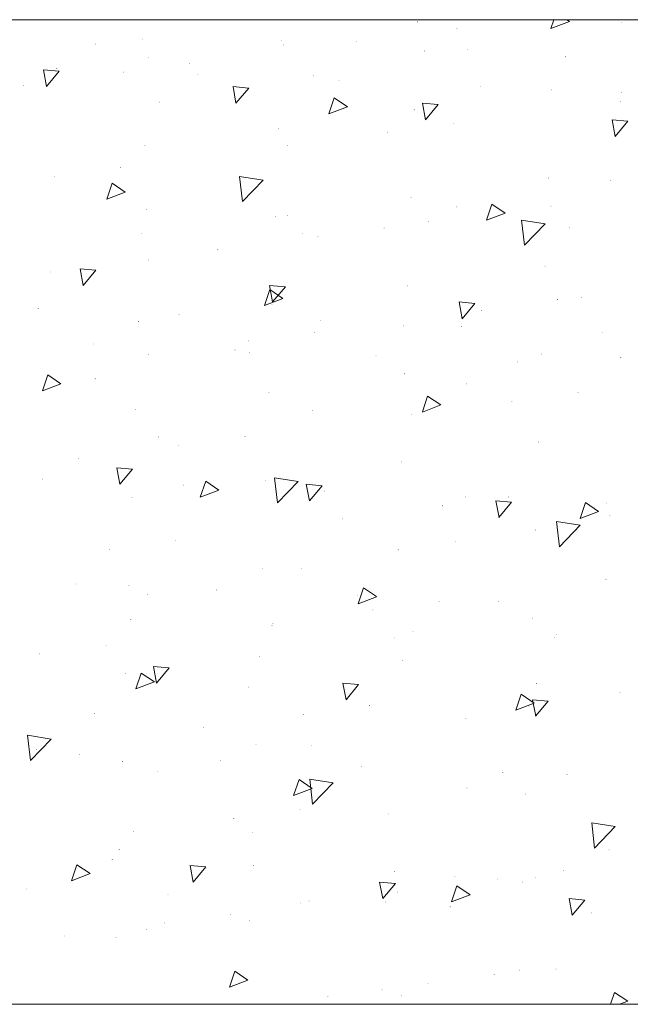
# Model space of a CAD drawing. Header units: millimetres. Extents: x -2603 to 1446, y -6775 to 6616.
# Tile 60 of 74: x -697 to -397, y -1568 to -1085. Entities that reach past the tile are written whole.
import ezdxf

# ---------------------------------------------------------------- set-up
doc = ezdxf.new("R2010")
doc.units = ezdxf.units.MM
doc.layers.get('0').update_dxf_attribs({"color": 252})
doc.layers.add('I-SCIANA', color=252, linetype='Continuous')

msp = doc.modelspace()

# ---------------------------------------------------------------- hatches: boundary and pattern name
h = msp.add_hatch(color=256)
h.dxf.hatch_style = 2
h.paths.add_polyline_path([(-501.19, -1085.92), (-500.98, -1086.12), (-501.19, -1086.32), (-501.39, -1086.12)])
h = msp.add_hatch(color=256)
h.dxf.hatch_style = 2
h.paths.add_polyline_path([(-400.97, -1086.32), (-400.77, -1086.52), (-400.97, -1086.73), (-401.17, -1086.52)])
h = msp.add_hatch(color=256)
h.dxf.hatch_style = 2
h.paths.add_polyline_path([(-481.8, -1089.06), (-481.6, -1089.26), (-481.8, -1089.46), (-482, -1089.26)])
h = msp.add_hatch(color=256)
h.dxf.hatch_style = 2
h.paths.add_polyline_path([(-659.15, -1096.86), (-658.95, -1097.06), (-659.15, -1097.26), (-659.35, -1097.06)])
h = msp.add_hatch(color=256)
h.dxf.hatch_style = 2
h.paths.add_polyline_path([(-636.39, -1094.37), (-636.19, -1094.57), (-636.39, -1094.77), (-636.59, -1094.57)])
h = msp.add_hatch(color=256)
h.dxf.hatch_style = 2
h.paths.add_polyline_path([(-567.86, -1095.09), (-567.66, -1095.29), (-567.86, -1095.49), (-568.06, -1095.29)])
h = msp.add_hatch(color=256)
h.dxf.hatch_style = 2
h.paths.add_polyline_path([(-567.06, -1097.26), (-566.86, -1097.46), (-567.06, -1097.66), (-567.26, -1097.46)])
h = msp.add_hatch(color=256)
h.dxf.hatch_style = 2
h.paths.add_polyline_path([(-530.94, -1095.49), (-530.74, -1095.69), (-530.94, -1095.89), (-531.15, -1095.69)])
h = msp.add_hatch(color=256)
h.dxf.hatch_style = 2
h.paths.add_polyline_path([(-497.81, -1100.24), (-497.61, -1100.44), (-497.81, -1100.64), (-498.01, -1100.44)])
h = msp.add_hatch(color=256)
h.dxf.hatch_style = 2
h.paths.add_polyline_path([(-476.66, -1099.35), (-476.45, -1099.55), (-476.66, -1099.76), (-476.86, -1099.55)])
h = msp.add_hatch(color=256)
h.dxf.hatch_style = 2
h.paths.add_polyline_path([(-633.41, -1103.37), (-633.21, -1103.58), (-633.41, -1103.78), (-633.61, -1103.58)])
h = msp.add_hatch(color=256)
h.dxf.hatch_style = 2
h.paths.add_polyline_path([(-612.98, -1106.35), (-612.78, -1106.55), (-612.98, -1106.75), (-613.18, -1106.55)])
h = msp.add_hatch(color=256)
h.dxf.hatch_style = 2
h.paths.add_polyline_path([(-428.48, -1103.13), (-428.28, -1103.33), (-428.48, -1103.54), (-428.68, -1103.33)])
h = msp.add_hatch(color=256)
h.dxf.hatch_style = 2
h.paths.add_polyline_path([(-678.29, -1108.84), (-678.09, -1109.05), (-678.29, -1109.25), (-678.49, -1109.05)])
h = msp.add_hatch(color=256)
h.dxf.hatch_style = 2
h.paths.add_polyline_path([(-645.48, -1110.61), (-645.27, -1110.81), (-645.48, -1111.02), (-645.68, -1110.81)])
h = msp.add_hatch(color=256)
h.dxf.hatch_style = 2
h.paths.add_polyline_path([(-608.96, -1111.82), (-608.76, -1112.02), (-608.96, -1112.22), (-609.16, -1112.02)])
h = msp.add_hatch(color=256)
h.dxf.hatch_style = 2
h.paths.add_polyline_path([(-552.34, -1112.3), (-552.14, -1112.5), (-552.34, -1112.7), (-552.54, -1112.5)])
h = msp.add_hatch(color=256)
h.dxf.hatch_style = 2
h.paths.add_polyline_path([(-539.71, -1114.72), (-539.51, -1114.92), (-539.71, -1115.12), (-539.91, -1114.92)])
h = msp.add_hatch(color=256)
h.dxf.hatch_style = 2
h.paths.add_polyline_path([(-694.62, -1117.05), (-694.42, -1117.25), (-694.62, -1117.45), (-694.82, -1117.25)])
h = msp.add_hatch(color=256)
h.dxf.hatch_style = 2
h.paths.add_polyline_path([(-470.38, -1117.61), (-470.18, -1117.81), (-470.38, -1118.01), (-470.58, -1117.81)])
h = msp.add_hatch(color=256)
h.dxf.hatch_style = 2
h.paths.add_polyline_path([(-435.4, -1119.38), (-435.19, -1119.58), (-435.4, -1119.78), (-435.6, -1119.58)])
h = msp.add_hatch(color=256)
h.dxf.hatch_style = 2
h.paths.add_polyline_path([(-401.13, -1120.59), (-400.93, -1120.79), (-401.13, -1120.99), (-401.33, -1120.79)])
h = msp.add_hatch(color=256)
h.dxf.hatch_style = 2
h.paths.add_polyline_path([(-628.02, -1125.33), (-627.82, -1125.53), (-628.02, -1125.73), (-628.22, -1125.53)])
h = msp.add_hatch(color=256)
h.dxf.hatch_style = 2
h.paths.add_polyline_path([(-401.45, -1125.17), (-401.25, -1125.37), (-401.45, -1125.57), (-401.66, -1125.37)])
h = msp.add_hatch(color=256)
h.dxf.hatch_style = 2
h.paths.add_polyline_path([(-502.79, -1129.11), (-502.59, -1129.31), (-502.79, -1129.51), (-503, -1129.31)])
h = msp.add_hatch(color=256)
h.dxf.hatch_style = 2
h.paths.add_polyline_path([(-569.39, -1138.28), (-569.19, -1138.48), (-569.39, -1138.68), (-569.59, -1138.48)])
h = msp.add_hatch(color=256)
h.dxf.hatch_style = 2
h.paths.add_polyline_path([(-515.98, -1140.21), (-515.78, -1140.41), (-515.98, -1140.61), (-516.19, -1140.41)])
h = msp.add_hatch(color=256)
h.dxf.hatch_style = 2
h.paths.add_polyline_path([(-483.49, -1135.95), (-483.29, -1136.15), (-483.49, -1136.35), (-483.69, -1136.15)])
h = msp.add_hatch(color=256)
h.dxf.hatch_style = 2
h.paths.add_polyline_path([(-635.02, -1146.57), (-634.82, -1146.77), (-635.02, -1146.97), (-635.22, -1146.77)])
h = msp.add_hatch(color=256)
h.dxf.hatch_style = 2
h.paths.add_polyline_path([(-565.13, -1146.73), (-564.93, -1146.93), (-565.13, -1147.13), (-565.33, -1146.93)])
h = msp.add_hatch(color=256)
h.dxf.hatch_style = 2
h.paths.add_polyline_path([(-647.08, -1157.5), (-646.88, -1157.7), (-647.08, -1157.91), (-647.29, -1157.7)])
h = msp.add_hatch(color=256)
h.dxf.hatch_style = 2
h.paths.add_polyline_path([(-679.58, -1161.77), (-679.38, -1161.97), (-679.58, -1162.17), (-679.78, -1161.97)])
h = msp.add_hatch(color=256)
h.dxf.hatch_style = 2
h.paths.add_polyline_path([(-436.92, -1162.57), (-436.72, -1162.77), (-436.92, -1162.97), (-437.12, -1162.77)])
h = msp.add_hatch(color=256)
h.dxf.hatch_style = 2
h.paths.add_polyline_path([(-406.28, -1163.78), (-406.08, -1163.98), (-406.28, -1164.18), (-406.48, -1163.98)])
h = msp.add_hatch(color=256)
h.dxf.hatch_style = 2
h.paths.add_polyline_path([(-504.32, -1172.3), (-504.12, -1172.5), (-504.32, -1172.7), (-504.52, -1172.5)])
h = msp.add_hatch(color=256)
h.dxf.hatch_style = 2
h.paths.add_polyline_path([(-634.3, -1178.09), (-634.09, -1178.29), (-634.3, -1178.5), (-634.5, -1178.29)])
h = msp.add_hatch(color=256)
h.dxf.hatch_style = 2
h.paths.add_polyline_path([(-481.96, -1176.81), (-481.76, -1177.01), (-481.96, -1177.21), (-482.16, -1177.01)])
h = msp.add_hatch(color=256)
h.dxf.hatch_style = 2
h.paths.add_polyline_path([(-435.64, -1176.4), (-435.44, -1176.61), (-435.64, -1176.81), (-435.84, -1176.61)])
h = msp.add_hatch(color=256)
h.dxf.hatch_style = 2
h.paths.add_polyline_path([(-571, -1181.47), (-570.8, -1181.67), (-571, -1181.87), (-571.2, -1181.67)])
h = msp.add_hatch(color=256)
h.dxf.hatch_style = 2
h.paths.add_polyline_path([(-564.97, -1181.07), (-564.77, -1181.27), (-564.97, -1181.47), (-565.17, -1181.27)])
h = msp.add_hatch(color=256)
h.dxf.hatch_style = 2
h.paths.add_polyline_path([(-495.72, -1183.96), (-495.52, -1184.17), (-495.72, -1184.37), (-495.92, -1184.17)])
h = msp.add_hatch(color=256)
h.dxf.hatch_style = 2
h.paths.add_polyline_path([(-517.59, -1187.18), (-517.39, -1187.38), (-517.59, -1187.58), (-517.79, -1187.38)])
h = msp.add_hatch(color=256)
h.dxf.hatch_style = 2
h.paths.add_polyline_path([(-426.39, -1186.86), (-426.19, -1187.06), (-426.39, -1187.26), (-426.59, -1187.06)])
h = msp.add_hatch(color=256)
h.dxf.hatch_style = 2
h.paths.add_polyline_path([(-636.55, -1189.76), (-636.35, -1189.96), (-636.55, -1190.16), (-636.75, -1189.96)])
h = msp.add_hatch(color=256)
h.dxf.hatch_style = 2
h.paths.add_polyline_path([(-557.65, -1189.76), (-557.45, -1189.96), (-557.65, -1190.16), (-557.85, -1189.96)])
h = msp.add_hatch(color=256)
h.dxf.hatch_style = 2
h.paths.add_polyline_path([(-550.09, -1191.44), (-549.89, -1191.65), (-550.09, -1191.85), (-550.29, -1191.65)])
h = msp.add_hatch(color=256)
h.dxf.hatch_style = 2
h.paths.add_polyline_path([(-599.23, -1197.88), (-599.03, -1198.08), (-599.23, -1198.28), (-599.43, -1198.08)])
h = msp.add_hatch(color=256)
h.dxf.hatch_style = 2
h.paths.add_polyline_path([(-633.41, -1202.79), (-633.21, -1202.99), (-633.41, -1203.19), (-633.61, -1202.99)])
h = msp.add_hatch(color=256)
h.dxf.hatch_style = 2
h.paths.add_polyline_path([(-438.53, -1205.84), (-438.33, -1206.04), (-438.53, -1206.24), (-438.73, -1206.04)])
h = msp.add_hatch(color=256)
h.dxf.hatch_style = 2
h.paths.add_polyline_path([(-681.27, -1208.74), (-681.07, -1208.94), (-681.27, -1209.14), (-681.47, -1208.94)])
h = msp.add_hatch(color=256)
h.dxf.hatch_style = 2
h.paths.add_polyline_path([(-505.93, -1215.57), (-505.73, -1215.77), (-505.93, -1215.98), (-506.13, -1215.77)])
h = msp.add_hatch(color=256)
h.dxf.hatch_style = 2
h.paths.add_polyline_path([(-432.42, -1222.25), (-432.22, -1222.45), (-432.42, -1222.65), (-432.62, -1222.45)])
h = msp.add_hatch(color=256)
h.dxf.hatch_style = 2
h.paths.add_polyline_path([(-420.6, -1221.12), (-420.4, -1221.32), (-420.6, -1221.52), (-420.8, -1221.32)])
h = msp.add_hatch(color=256)
h.dxf.hatch_style = 2
h.paths.add_polyline_path([(-687.46, -1226.67), (-687.26, -1226.87), (-687.46, -1227.07), (-687.66, -1226.87)])
h = msp.add_hatch(color=256)
h.dxf.hatch_style = 2
h.paths.add_polyline_path([(-572.61, -1224.66), (-572.41, -1224.86), (-572.61, -1225.06), (-572.81, -1224.86)])
h = msp.add_hatch(color=256)
h.dxf.hatch_style = 2
h.paths.add_polyline_path([(-469.82, -1227.56), (-469.62, -1227.76), (-469.82, -1227.96), (-470.02, -1227.76)])
h = msp.add_hatch(color=256)
h.dxf.hatch_style = 2
h.paths.add_polyline_path([(-618.21, -1229.57), (-618.01, -1229.77), (-618.21, -1229.97), (-618.41, -1229.77)])
h = msp.add_hatch(color=256)
h.dxf.hatch_style = 2
h.paths.add_polyline_path([(-548.88, -1232.54), (-548.68, -1232.74), (-548.88, -1232.95), (-549.08, -1232.74)])
h = msp.add_hatch(color=256)
h.dxf.hatch_style = 2
h.paths.add_polyline_path([(-638.16, -1233.03), (-637.96, -1233.23), (-638.16, -1233.43), (-638.36, -1233.23)])
h = msp.add_hatch(color=256)
h.dxf.hatch_style = 2
h.paths.add_polyline_path([(-508.1, -1235.2), (-507.9, -1235.4), (-508.1, -1235.6), (-508.3, -1235.4)])
h = msp.add_hatch(color=256)
h.dxf.hatch_style = 2
h.paths.add_polyline_path([(-479.63, -1235.44), (-479.43, -1235.64), (-479.63, -1235.84), (-479.83, -1235.64)])
h = msp.add_hatch(color=256)
h.dxf.hatch_style = 2
h.paths.add_polyline_path([(-551.78, -1238.33), (-551.57, -1238.54), (-551.78, -1238.74), (-551.98, -1238.54)])
h = msp.add_hatch(color=256)
h.dxf.hatch_style = 2
h.paths.add_polyline_path([(-410.3, -1238.33), (-410.1, -1238.54), (-410.3, -1238.74), (-410.5, -1238.54)])
h = msp.add_hatch(color=256)
h.dxf.hatch_style = 2
h.paths.add_polyline_path([(-660.11, -1244.13), (-659.91, -1244.33), (-660.11, -1244.53), (-660.31, -1244.33)])
h = msp.add_hatch(color=256)
h.dxf.hatch_style = 2
h.paths.add_polyline_path([(-590.78, -1247.02), (-590.58, -1247.22), (-590.78, -1247.42), (-590.98, -1247.22)])
h = msp.add_hatch(color=256)
h.dxf.hatch_style = 2
h.paths.add_polyline_path([(-584.27, -1242.6), (-584.07, -1242.8), (-584.27, -1243), (-584.47, -1242.8)])
h = msp.add_hatch(color=256)
h.dxf.hatch_style = 2
h.paths.add_polyline_path([(-633.41, -1249.11), (-633.21, -1249.31), (-633.41, -1249.51), (-633.61, -1249.31)])
h = msp.add_hatch(color=256)
h.dxf.hatch_style = 2
h.paths.add_polyline_path([(-583.79, -1248.23), (-583.59, -1248.43), (-583.79, -1248.63), (-583.99, -1248.43)])
h = msp.add_hatch(color=256)
h.dxf.hatch_style = 2
h.paths.add_polyline_path([(-521.53, -1249.92), (-521.33, -1250.12), (-521.53, -1250.32), (-521.74, -1250.12)])
h = msp.add_hatch(color=256)
h.dxf.hatch_style = 2
h.paths.add_polyline_path([(-440.14, -1249.03), (-439.94, -1249.23), (-440.14, -1249.43), (-440.34, -1249.23)])
h = msp.add_hatch(color=256)
h.dxf.hatch_style = 2
h.paths.add_polyline_path([(-401.29, -1250.72), (-401.09, -1250.92), (-401.29, -1251.12), (-401.49, -1250.92)])
h = msp.add_hatch(color=256)
h.dxf.hatch_style = 2
h.paths.add_polyline_path([(-452.2, -1252.89), (-452, -1253.09), (-452.2, -1253.29), (-452.41, -1253.09)])
h = msp.add_hatch(color=256)
h.dxf.hatch_style = 2
h.paths.add_polyline_path([(-659.47, -1261.18), (-659.27, -1261.38), (-659.47, -1261.58), (-659.67, -1261.38)])
h = msp.add_hatch(color=256)
h.dxf.hatch_style = 2
h.paths.add_polyline_path([(-507.54, -1258.76), (-507.34, -1258.96), (-507.54, -1259.17), (-507.74, -1258.96)])
h = msp.add_hatch(color=256)
h.dxf.hatch_style = 2
h.paths.add_polyline_path([(-476.98, -1263.67), (-476.78, -1263.87), (-476.98, -1264.07), (-477.18, -1263.87)])
h = msp.add_hatch(color=256)
h.dxf.hatch_style = 2
h.paths.add_polyline_path([(-574.14, -1267.85), (-573.93, -1268.05), (-574.14, -1268.25), (-574.34, -1268.05)])
h = msp.add_hatch(color=256)
h.dxf.hatch_style = 2
h.paths.add_polyline_path([(-422.29, -1268.01), (-422.08, -1268.21), (-422.29, -1268.42), (-422.49, -1268.21)])
h = msp.add_hatch(color=256)
h.dxf.hatch_style = 2
h.paths.add_polyline_path([(-454.78, -1272.28), (-454.58, -1272.48), (-454.78, -1272.68), (-454.98, -1272.48)])
h = msp.add_hatch(color=256)
h.dxf.hatch_style = 2
h.paths.add_polyline_path([(-639.77, -1276.22), (-639.56, -1276.42), (-639.77, -1276.62), (-639.97, -1276.42)])
h = msp.add_hatch(color=256)
h.dxf.hatch_style = 2
h.paths.add_polyline_path([(-552.74, -1276.7), (-552.54, -1276.9), (-552.74, -1277.1), (-552.94, -1276.9)])
h = msp.add_hatch(color=256)
h.dxf.hatch_style = 2
h.paths.add_polyline_path([(-503.92, -1278.79), (-503.72, -1278.99), (-503.92, -1279.19), (-504.12, -1278.99)])
h = msp.add_hatch(color=256)
h.dxf.hatch_style = 2
h.paths.add_polyline_path([(-628.42, -1289.73), (-628.22, -1289.93), (-628.42, -1290.13), (-628.63, -1289.93)])
h = msp.add_hatch(color=256)
h.dxf.hatch_style = 2
h.paths.add_polyline_path([(-585.88, -1289.57), (-585.68, -1289.77), (-585.88, -1289.97), (-586.08, -1289.77)])
h = msp.add_hatch(color=256)
h.dxf.hatch_style = 2
h.paths.add_polyline_path([(-618.37, -1293.83), (-618.17, -1294.03), (-618.37, -1294.23), (-618.57, -1294.03)])
h = msp.add_hatch(color=256)
h.dxf.hatch_style = 2
h.paths.add_polyline_path([(-441.67, -1292.22), (-441.47, -1292.42), (-441.67, -1292.62), (-441.87, -1292.42)])
h = msp.add_hatch(color=256)
h.dxf.hatch_style = 2
h.paths.add_polyline_path([(-667.59, -1300.26), (-667.39, -1300.47), (-667.59, -1300.67), (-667.79, -1300.47)])
h = msp.add_hatch(color=256)
h.dxf.hatch_style = 2
h.paths.add_polyline_path([(-509.07, -1301.95), (-508.87, -1302.16), (-509.07, -1302.36), (-509.27, -1302.16)])
h = msp.add_hatch(color=256)
h.dxf.hatch_style = 2
h.paths.add_polyline_path([(-685.37, -1310.4), (-685.17, -1310.6), (-685.37, -1310.8), (-685.57, -1310.6)])
h = msp.add_hatch(color=256)
h.dxf.hatch_style = 2
h.paths.add_polyline_path([(-616.12, -1313.37), (-615.92, -1313.58), (-616.12, -1313.78), (-616.32, -1313.58)])
h = msp.add_hatch(color=256)
h.dxf.hatch_style = 2
h.paths.add_polyline_path([(-575.74, -1311.12), (-575.54, -1311.32), (-575.74, -1311.52), (-575.94, -1311.32)])
h = msp.add_hatch(color=256)
h.dxf.hatch_style = 2
h.paths.add_polyline_path([(-641.29, -1319.41), (-641.09, -1319.61), (-641.29, -1319.81), (-641.49, -1319.61)])
h = msp.add_hatch(color=256)
h.dxf.hatch_style = 2
h.paths.add_polyline_path([(-546.79, -1316.27), (-546.59, -1316.47), (-546.79, -1316.67), (-546.99, -1316.47)])
h = msp.add_hatch(color=256)
h.dxf.hatch_style = 2
h.paths.add_polyline_path([(-477.54, -1319.17), (-477.34, -1319.37), (-477.54, -1319.57), (-477.74, -1319.37)])
h = msp.add_hatch(color=256)
h.dxf.hatch_style = 2
h.paths.add_polyline_path([(-456.39, -1319.17), (-456.19, -1319.37), (-456.39, -1319.57), (-456.59, -1319.37)])
h = msp.add_hatch(color=256)
h.dxf.hatch_style = 2
h.paths.add_polyline_path([(-488.88, -1323.51), (-488.68, -1323.71), (-488.88, -1323.91), (-489.08, -1323.71)])
h = msp.add_hatch(color=256)
h.dxf.hatch_style = 2
h.paths.add_polyline_path([(-408.21, -1322.14), (-408.01, -1322.34), (-408.21, -1322.54), (-408.41, -1322.34)])
h = msp.add_hatch(color=256)
h.dxf.hatch_style = 2
h.paths.add_polyline_path([(-406.68, -1328.17), (-406.48, -1328.37), (-406.68, -1328.58), (-406.88, -1328.37)])
h = msp.add_hatch(color=256)
h.dxf.hatch_style = 2
h.paths.add_polyline_path([(-538.1, -1329.94), (-537.9, -1330.14), (-538.1, -1330.35), (-538.3, -1330.14)])
h = msp.add_hatch(color=256)
h.dxf.hatch_style = 2
h.paths.add_polyline_path([(-443.28, -1335.41), (-443.08, -1335.61), (-443.28, -1335.81), (-443.48, -1335.61)])
h = msp.add_hatch(color=256)
h.dxf.hatch_style = 2
h.paths.add_polyline_path([(-620.06, -1340.72), (-619.86, -1340.92), (-620.06, -1341.12), (-620.26, -1340.92)])
h = msp.add_hatch(color=256)
h.dxf.hatch_style = 2
h.paths.add_polyline_path([(-482.37, -1341.12), (-482.16, -1341.32), (-482.37, -1341.52), (-482.57, -1341.32)])
h = msp.add_hatch(color=256)
h.dxf.hatch_style = 2
h.paths.add_polyline_path([(-652.55, -1344.98), (-652.35, -1345.18), (-652.55, -1345.39), (-652.75, -1345.18)])
h = msp.add_hatch(color=256)
h.dxf.hatch_style = 2
h.paths.add_polyline_path([(-510.68, -1345.14), (-510.48, -1345.35), (-510.68, -1345.55), (-510.88, -1345.35)])
h = msp.add_hatch(color=256)
h.dxf.hatch_style = 2
h.paths.add_polyline_path([(-577.35, -1354.31), (-577.15, -1354.51), (-577.35, -1354.72), (-577.55, -1354.51)])
h = msp.add_hatch(color=256)
h.dxf.hatch_style = 2
h.paths.add_polyline_path([(-558.05, -1354.15), (-557.85, -1354.35), (-558.05, -1354.55), (-558.25, -1354.35)])
h = msp.add_hatch(color=256)
h.dxf.hatch_style = 2
h.paths.add_polyline_path([(-669.28, -1361.87), (-669.08, -1362.07), (-669.28, -1362.28), (-669.48, -1362.07)])
h = msp.add_hatch(color=256)
h.dxf.hatch_style = 2
h.paths.add_polyline_path([(-642.9, -1362.6), (-642.7, -1362.8), (-642.9, -1363), (-643.1, -1362.8)])
h = msp.add_hatch(color=256)
h.dxf.hatch_style = 2
h.paths.add_polyline_path([(-408.61, -1359.62), (-408.41, -1359.82), (-408.61, -1360.02), (-408.81, -1359.82)])
h = msp.add_hatch(color=256)
h.dxf.hatch_style = 2
h.paths.add_polyline_path([(-633.73, -1367.18), (-633.53, -1367.38), (-633.73, -1367.58), (-633.93, -1367.38)])
h = msp.add_hatch(color=256)
h.dxf.hatch_style = 2
h.paths.add_polyline_path([(-599.95, -1364.85), (-599.75, -1365.05), (-599.95, -1365.25), (-600.15, -1365.05)])
h = msp.add_hatch(color=256)
h.dxf.hatch_style = 2
h.paths.add_polyline_path([(-530.7, -1367.74), (-530.5, -1367.95), (-530.7, -1368.15), (-530.9, -1367.95)])
h = msp.add_hatch(color=256)
h.dxf.hatch_style = 2
h.paths.add_polyline_path([(-490.57, -1370.4), (-490.37, -1370.6), (-490.57, -1370.8), (-490.77, -1370.6)])
h = msp.add_hatch(color=256)
h.dxf.hatch_style = 2
h.paths.add_polyline_path([(-461.37, -1370.64), (-461.17, -1370.84), (-461.37, -1371.04), (-461.57, -1370.84)])
h = msp.add_hatch(color=256)
h.dxf.hatch_style = 2
h.paths.add_polyline_path([(-523.06, -1374.66), (-522.86, -1374.86), (-523.06, -1375.06), (-523.26, -1374.86)])
h = msp.add_hatch(color=256)
h.dxf.hatch_style = 2
h.paths.add_polyline_path([(-641.94, -1379.33), (-641.74, -1379.53), (-641.94, -1379.73), (-642.14, -1379.53)])
h = msp.add_hatch(color=256)
h.dxf.hatch_style = 2
h.paths.add_polyline_path([(-572.61, -1382.22), (-572.41, -1382.42), (-572.61, -1382.62), (-572.81, -1382.42)])
h = msp.add_hatch(color=256)
h.dxf.hatch_style = 2
h.paths.add_polyline_path([(-572.2, -1381.18), (-572, -1381.38), (-572.2, -1381.58), (-572.41, -1381.38)])
h = msp.add_hatch(color=256)
h.dxf.hatch_style = 2
h.paths.add_polyline_path([(-444.81, -1378.68), (-444.6, -1378.88), (-444.81, -1379.09), (-445.01, -1378.88)])
h = msp.add_hatch(color=256)
h.dxf.hatch_style = 2
h.paths.add_polyline_path([(-503.36, -1385.2), (-503.16, -1385.4), (-503.36, -1385.6), (-503.56, -1385.4)])
h = msp.add_hatch(color=256)
h.dxf.hatch_style = 2
h.paths.add_polyline_path([(-432.82, -1386.57), (-432.62, -1386.77), (-432.82, -1386.97), (-433.02, -1386.77)])
h = msp.add_hatch(color=256)
h.dxf.hatch_style = 2
h.paths.add_polyline_path([(-654.16, -1391.95), (-653.96, -1392.16), (-654.16, -1392.36), (-654.36, -1392.16)])
h = msp.add_hatch(color=256)
h.dxf.hatch_style = 2
h.paths.add_polyline_path([(-512.29, -1388.42), (-512.08, -1388.62), (-512.29, -1388.82), (-512.49, -1388.62)])
h = msp.add_hatch(color=256)
h.dxf.hatch_style = 2
h.paths.add_polyline_path([(-434.03, -1388.09), (-433.83, -1388.29), (-434.03, -1388.5), (-434.23, -1388.29)])
h = msp.add_hatch(color=256)
h.dxf.hatch_style = 2
h.paths.add_polyline_path([(-686.66, -1396.22), (-686.45, -1396.42), (-686.66, -1396.62), (-686.86, -1396.42)])
h = msp.add_hatch(color=256)
h.dxf.hatch_style = 2
h.paths.add_polyline_path([(-578.88, -1397.5), (-578.68, -1397.7), (-578.88, -1397.91), (-579.08, -1397.7)])
h = msp.add_hatch(color=256)
h.dxf.hatch_style = 2
h.paths.add_polyline_path([(-508.51, -1399.59), (-508.3, -1399.8), (-508.51, -1400), (-508.71, -1399.8)])
h = msp.add_hatch(color=256)
h.dxf.hatch_style = 2
h.paths.add_polyline_path([(-644.43, -1405.79), (-644.23, -1405.99), (-644.43, -1406.19), (-644.63, -1405.99)])
h = msp.add_hatch(color=256)
h.dxf.hatch_style = 2
h.paths.add_polyline_path([(-442.71, -1410.77), (-442.51, -1410.98), (-442.71, -1411.18), (-442.92, -1410.98)])
h = msp.add_hatch(color=256)
h.dxf.hatch_style = 2
h.paths.add_polyline_path([(-584.19, -1412.54), (-583.99, -1412.74), (-584.19, -1412.95), (-584.39, -1412.74)])
h = msp.add_hatch(color=256)
h.dxf.hatch_style = 2
h.paths.add_polyline_path([(-401.7, -1415.12), (-401.49, -1415.32), (-401.7, -1415.52), (-401.9, -1415.32)])
h = msp.add_hatch(color=256)
h.dxf.hatch_style = 2
h.paths.add_polyline_path([(-659.87, -1425.57), (-659.67, -1425.77), (-659.87, -1425.98), (-660.07, -1425.77)])
h = msp.add_hatch(color=256)
h.dxf.hatch_style = 2
h.paths.add_polyline_path([(-557.25, -1425.89), (-557.04, -1426.1), (-557.25, -1426.3), (-557.45, -1426.1)])
h = msp.add_hatch(color=256)
h.dxf.hatch_style = 2
h.paths.add_polyline_path([(-524.75, -1421.55), (-524.55, -1421.75), (-524.75, -1421.95), (-524.95, -1421.75)])
h = msp.add_hatch(color=256)
h.dxf.hatch_style = 2
h.paths.add_polyline_path([(-446.41, -1421.87), (-446.21, -1422.07), (-446.41, -1422.28), (-446.61, -1422.07)])
h = msp.add_hatch(color=256)
h.dxf.hatch_style = 2
h.paths.add_polyline_path([(-477.38, -1428.07), (-477.18, -1428.27), (-477.38, -1428.47), (-477.58, -1428.27)])
h = msp.add_hatch(color=256)
h.dxf.hatch_style = 2
h.paths.add_polyline_path([(-606.39, -1432.33), (-606.19, -1432.53), (-606.39, -1432.73), (-606.59, -1432.53)])
h = msp.add_hatch(color=256)
h.dxf.hatch_style = 2
h.paths.add_polyline_path([(-688.34, -1443.11), (-688.14, -1443.31), (-688.34, -1443.51), (-688.55, -1443.31)])
h = msp.add_hatch(color=256)
h.dxf.hatch_style = 2
h.paths.add_polyline_path([(-580.49, -1440.69), (-580.29, -1440.89), (-580.49, -1441.1), (-580.69, -1440.89)])
h = msp.add_hatch(color=256)
h.dxf.hatch_style = 2
h.paths.add_polyline_path([(-553.06, -1441.1), (-552.86, -1441.3), (-553.06, -1441.5), (-553.26, -1441.3)])
h = msp.add_hatch(color=256)
h.dxf.hatch_style = 2
h.paths.add_polyline_path([(-667.19, -1445.68), (-666.99, -1445.88), (-667.19, -1446.08), (-667.39, -1445.88)])
h = msp.add_hatch(color=256)
h.dxf.hatch_style = 2
h.paths.add_polyline_path([(-646.04, -1449.06), (-645.84, -1449.26), (-646.04, -1449.46), (-646.24, -1449.26)])
h = msp.add_hatch(color=256)
h.dxf.hatch_style = 2
h.paths.add_polyline_path([(-597.86, -1448.58), (-597.66, -1448.78), (-597.86, -1448.98), (-598.06, -1448.78)])
h = msp.add_hatch(color=256)
h.dxf.hatch_style = 2
h.paths.add_polyline_path([(-628.83, -1454.05), (-628.63, -1454.25), (-628.83, -1454.45), (-629.03, -1454.25)])
h = msp.add_hatch(color=256)
h.dxf.hatch_style = 2
h.paths.add_polyline_path([(-528.61, -1451.47), (-528.41, -1451.67), (-528.61, -1451.87), (-528.81, -1451.67)])
h = msp.add_hatch(color=256)
h.dxf.hatch_style = 2
h.paths.add_polyline_path([(-459.28, -1454.45), (-459.08, -1454.65), (-459.28, -1454.85), (-459.48, -1454.65)])
h = msp.add_hatch(color=256)
h.dxf.hatch_style = 2
h.paths.add_polyline_path([(-427.75, -1455.49), (-427.55, -1455.69), (-427.75, -1455.89), (-427.96, -1455.69)])
h = msp.add_hatch(color=256)
h.dxf.hatch_style = 2
h.paths.add_polyline_path([(-476.9, -1462.01), (-476.7, -1462.21), (-476.9, -1462.41), (-477.1, -1462.21)])
h = msp.add_hatch(color=256)
h.dxf.hatch_style = 2
h.paths.add_polyline_path([(-448.02, -1465.06), (-447.82, -1465.26), (-448.02, -1465.47), (-448.22, -1465.26)])
h = msp.add_hatch(color=256)
h.dxf.hatch_style = 2
h.paths.add_polyline_path([(-558.85, -1472.79), (-558.65, -1472.99), (-558.85, -1473.19), (-559.05, -1472.99)])
h = msp.add_hatch(color=256)
h.dxf.hatch_style = 2
h.paths.add_polyline_path([(-591.35, -1477.05), (-591.15, -1477.25), (-591.35, -1477.45), (-591.55, -1477.25)])
h = msp.add_hatch(color=256)
h.dxf.hatch_style = 2
h.paths.add_polyline_path([(-515.42, -1474.8), (-515.22, -1475), (-515.42, -1475.2), (-515.62, -1475)])
h = msp.add_hatch(color=256)
h.dxf.hatch_style = 2
h.paths.add_polyline_path([(-640.49, -1483.56), (-640.29, -1483.76), (-640.49, -1483.96), (-640.69, -1483.76)])
h = msp.add_hatch(color=256)
h.dxf.hatch_style = 2
h.paths.add_polyline_path([(-582.02, -1483.96), (-581.82, -1484.17), (-582.02, -1484.37), (-582.22, -1484.17)])
h = msp.add_hatch(color=256)
h.dxf.hatch_style = 2
h.paths.add_polyline_path([(-647.65, -1492.25), (-647.45, -1492.45), (-647.65, -1492.65), (-647.85, -1492.45)])
h = msp.add_hatch(color=256)
h.dxf.hatch_style = 2
h.paths.add_polyline_path([(-407.08, -1492.49), (-406.88, -1492.69), (-407.08, -1492.89), (-407.29, -1492.69)])
h = msp.add_hatch(color=256)
h.dxf.hatch_style = 2
h.paths.add_polyline_path([(-651.11, -1497.16), (-650.9, -1497.36), (-651.11, -1497.56), (-651.31, -1497.36)])
h = msp.add_hatch(color=256)
h.dxf.hatch_style = 2
h.paths.add_polyline_path([(-581.78, -1500.05), (-581.57, -1500.25), (-581.78, -1500.45), (-581.98, -1500.25)])
h = msp.add_hatch(color=256)
h.dxf.hatch_style = 2
h.paths.add_polyline_path([(-512.53, -1502.95), (-512.33, -1503.15), (-512.53, -1503.35), (-512.73, -1503.15)])
h = msp.add_hatch(color=256)
h.dxf.hatch_style = 2
h.paths.add_polyline_path([(-429.36, -1502.46), (-429.16, -1502.66), (-429.36, -1502.87), (-429.56, -1502.66)])
h = msp.add_hatch(color=256)
h.dxf.hatch_style = 2
h.paths.add_polyline_path([(-482.77, -1505.52), (-482.57, -1505.72), (-482.77, -1505.92), (-482.97, -1505.72)])
h = msp.add_hatch(color=256)
h.dxf.hatch_style = 2
h.paths.add_polyline_path([(-461.86, -1506.73), (-461.66, -1506.93), (-461.86, -1507.13), (-462.06, -1506.93)])
h = msp.add_hatch(color=256)
h.dxf.hatch_style = 2
h.paths.add_polyline_path([(-443.2, -1505.92), (-443, -1506.12), (-443.2, -1506.32), (-443.4, -1506.12)])
h = msp.add_hatch(color=256)
h.dxf.hatch_style = 2
h.paths.add_polyline_path([(-693.01, -1511.63), (-692.81, -1511.83), (-693.01, -1512.03), (-693.21, -1511.83)])
h = msp.add_hatch(color=256)
h.dxf.hatch_style = 2
h.paths.add_polyline_path([(-449.55, -1508.25), (-449.35, -1508.46), (-449.55, -1508.66), (-449.75, -1508.46)])
h = msp.add_hatch(color=256)
h.dxf.hatch_style = 2
h.paths.add_polyline_path([(-623.68, -1514.53), (-623.48, -1514.73), (-623.68, -1514.93), (-623.88, -1514.73)])
h = msp.add_hatch(color=256)
h.dxf.hatch_style = 2
h.paths.add_polyline_path([(-554.43, -1517.5), (-554.23, -1517.7), (-554.43, -1517.91), (-554.63, -1517.7)])
h = msp.add_hatch(color=256)
h.dxf.hatch_style = 2
h.paths.add_polyline_path([(-511, -1513.16), (-510.8, -1513.36), (-511, -1513.56), (-511.2, -1513.36)])
h = msp.add_hatch(color=256)
h.dxf.hatch_style = 2
h.paths.add_polyline_path([(-558.45, -1518.55), (-558.25, -1518.75), (-558.45, -1518.95), (-558.65, -1518.75)])
h = msp.add_hatch(color=256)
h.dxf.hatch_style = 2
h.paths.add_polyline_path([(-516.95, -1517.99), (-516.75, -1518.19), (-516.95, -1518.39), (-517.15, -1518.19)])
h = msp.add_hatch(color=256)
h.dxf.hatch_style = 2
h.paths.add_polyline_path([(-485.1, -1520.4), (-484.9, -1520.6), (-485.1, -1520.8), (-485.3, -1520.6)])
h = msp.add_hatch(color=256)
h.dxf.hatch_style = 2
h.paths.add_polyline_path([(-593.04, -1524.02), (-592.83, -1524.22), (-593.04, -1524.42), (-593.24, -1524.22)])
h = msp.add_hatch(color=256)
h.dxf.hatch_style = 2
h.paths.add_polyline_path([(-583.63, -1527.16), (-583.42, -1527.36), (-583.63, -1527.56), (-583.83, -1527.36)])
h = msp.add_hatch(color=256)
h.dxf.hatch_style = 2
h.paths.add_polyline_path([(-415.85, -1523.37), (-415.65, -1523.58), (-415.85, -1523.78), (-416.05, -1523.58)])
h = msp.add_hatch(color=256)
h.dxf.hatch_style = 2
h.paths.add_polyline_path([(-634.14, -1531.5), (-633.93, -1531.7), (-634.14, -1531.9), (-634.34, -1531.7)])
h = msp.add_hatch(color=256)
h.dxf.hatch_style = 2
h.paths.add_polyline_path([(-625.53, -1528.28), (-625.33, -1528.48), (-625.53, -1528.68), (-625.73, -1528.48)])
h = msp.add_hatch(color=256)
h.dxf.hatch_style = 2
h.paths.add_polyline_path([(-674.67, -1534.72), (-674.47, -1534.92), (-674.67, -1535.12), (-674.87, -1534.92)])
h = msp.add_hatch(color=256)
h.dxf.hatch_style = 2
h.paths.add_polyline_path([(-649.18, -1535.44), (-648.97, -1535.64), (-649.18, -1535.84), (-649.38, -1535.64)])
h = msp.add_hatch(color=256)
h.dxf.hatch_style = 2
h.paths.add_polyline_path([(-451.16, -1551.44), (-450.96, -1551.65), (-451.16, -1551.85), (-451.36, -1551.65)])
h = msp.add_hatch(color=256)
h.dxf.hatch_style = 2
h.paths.add_polyline_path([(-433.14, -1550.96), (-432.94, -1551.16), (-433.14, -1551.36), (-433.34, -1551.16)])
h = msp.add_hatch(color=256)
h.dxf.hatch_style = 2
h.paths.add_polyline_path([(-463.55, -1553.62), (-463.34, -1553.82), (-463.55, -1554.02), (-463.75, -1553.82)])
h = msp.add_hatch(color=256)
h.dxf.hatch_style = 2
h.paths.add_polyline_path([(-518.56, -1561.18), (-518.36, -1561.38), (-518.56, -1561.58), (-518.76, -1561.38)])
h = msp.add_hatch(color=256)
h.dxf.hatch_style = 2
h.paths.add_polyline_path([(-496.04, -1557.88), (-495.84, -1558.08), (-496.04, -1558.28), (-496.24, -1558.08)])
h = msp.add_hatch(color=256)
h.dxf.hatch_style = 2
h.paths.add_polyline_path([(-545.18, -1564.39), (-544.98, -1564.59), (-545.18, -1564.8), (-545.38, -1564.59)])
h = msp.add_hatch(color=256)
h.dxf.hatch_style = 2
h.paths.add_polyline_path([(-508.91, -1563.91), (-508.71, -1564.11), (-508.91, -1564.31), (-509.11, -1564.11)])

# ---------------------------------------------------------------- linework, layer by layer
at = {"lineweight": 0}
for points in [[(-434.19, -1085.08), (-435.64, -1089.42)], [(-426.55, -1085.96), (-435.64, -1089.42)], [(-426.55, -1085.96), (-427.83, -1085.08)], [(-677.16, -1110.41), (-684.89, -1109.77)], [(-684.89, -1109.77), (-683.36, -1117.89)], [(-677.16, -1110.41), (-683.44, -1117.89)], [(-584.03, -1118.62), (-591.83, -1117.89)], [(-591.75, -1117.89), (-590.3, -1126.02)], [(-584.03, -1118.62), (-590.3, -1126.02)], [(-542.04, -1123.44), (-544.7, -1131.24)], [(-535.61, -1127.78), (-542.04, -1123.44)], [(-490.97, -1126.74), (-498.69, -1126.1)], [(-498.69, -1126.1), (-497.16, -1134.22)], [(-535.61, -1127.78), (-544.7, -1131.32)], [(-490.97, -1126.74), (-497.24, -1134.22)], [(-397.83, -1134.86), (-405.64, -1134.22)], [(-405.56, -1134.22), (-404.11, -1142.34)], [(-397.83, -1134.86), (-404.11, -1142.34)], [(-588.53, -1162.05), (-587.16, -1174.35)], [(-577.03, -1163.82), (-588.53, -1162.05)], [(-577.03, -1163.82), (-587.16, -1174.35)], [(-651.11, -1165.26), (-653.76, -1173.15)], [(-644.67, -1169.69), (-653.76, -1173.15)], [(-644.67, -1169.69), (-651.11, -1165.26)], [(-464.59, -1175.72), (-467.24, -1183.52)], [(-458.16, -1180.06), (-464.59, -1175.72)], [(-458.16, -1180.06), (-467.24, -1183.52)], [(-450.03, -1183.52), (-448.59, -1195.83)], [(-438.53, -1185.29), (-450.03, -1183.52)], [(-438.53, -1185.29), (-448.59, -1195.83)], [(-659.15, -1208.05), (-666.87, -1207.41)], [(-666.87, -1207.41), (-665.34, -1215.53)], [(-659.15, -1208.05), (-665.42, -1215.53)], [(-573.65, -1217.54), (-576.31, -1225.43)], [(-566.01, -1216.26), (-573.81, -1215.53)], [(-573.81, -1215.53), (-572.29, -1223.66)], [(-567.22, -1221.89), (-573.65, -1217.54)], [(-566.01, -1216.26), (-572.29, -1223.66)], [(-567.22, -1221.97), (-576.31, -1225.43)], [(-472.96, -1224.38), (-480.68, -1223.66)], [(-480.68, -1223.66), (-479.15, -1231.86)], [(-472.96, -1224.38), (-479.23, -1231.86)], [(-682.71, -1259.45), (-685.37, -1267.25)], [(-676.28, -1263.79), (-682.71, -1259.45)], [(-676.28, -1263.79), (-685.37, -1267.25)], [(-496.2, -1269.82), (-498.77, -1277.62)], [(-489.68, -1274.17), (-496.2, -1269.82)], [(-489.68, -1274.17), (-498.77, -1277.7)], [(-641.13, -1305.69), (-648.85, -1305.05)], [(-648.85, -1305.05), (-647.33, -1313.17)], [(-641.13, -1305.69), (-647.41, -1313.17)], [(-605.18, -1311.65), (-607.83, -1319.53)], [(-598.75, -1316.07), (-605.18, -1311.65)], [(-571.32, -1309.96), (-569.95, -1322.26)], [(-559.82, -1311.81), (-571.32, -1309.96)], [(-559.82, -1311.73), (-569.95, -1322.26)], [(-548, -1313.9), (-555.8, -1313.17)], [(-555.8, -1313.17), (-554.27, -1321.3)], [(-548, -1313.9), (-554.27, -1321.3)], [(-598.75, -1316.07), (-607.83, -1319.53)], [(-454.94, -1322.02), (-462.66, -1321.3)], [(-462.66, -1321.3), (-461.13, -1329.42)], [(-454.94, -1322.02), (-461.21, -1329.5)], [(-418.67, -1322.1), (-421.32, -1329.9)], [(-412.23, -1326.44), (-418.67, -1322.1)], [(-412.23, -1326.44), (-421.32, -1329.9)], [(-432.82, -1331.43), (-431.37, -1343.82)], [(-421.32, -1333.28), (-432.82, -1331.43)], [(-421.32, -1333.28), (-431.37, -1343.82)], [(-527.73, -1363.92), (-530.38, -1371.81)], [(-521.29, -1368.27), (-527.73, -1363.92)], [(-521.29, -1368.35), (-530.38, -1371.81)], [(-636.79, -1405.83), (-639.44, -1413.63)], [(-630.35, -1410.17), (-636.79, -1405.83)], [(-623.12, -1403.33), (-630.92, -1402.69)], [(-630.84, -1402.69), (-629.39, -1410.81)], [(-623.12, -1403.33), (-629.39, -1410.81)], [(-630.35, -1410.17), (-639.44, -1413.63)], [(-530.06, -1411.46), (-537.78, -1410.81)], [(-537.78, -1410.81), (-536.25, -1418.94)], [(-530.06, -1411.46), (-536.25, -1418.94)], [(-450.27, -1416.2), (-452.93, -1424.09)], [(-443.84, -1420.55), (-450.27, -1416.2)], [(-443.84, -1420.55), (-452.93, -1424.09)], [(-436.92, -1419.66), (-444.64, -1418.94)], [(-444.64, -1418.94), (-443.12, -1427.06)], [(-436.92, -1419.66), (-443.2, -1427.06)], [(-692.69, -1436.39), (-691.24, -1448.78)], [(-681.11, -1438.24), (-692.69, -1436.39)], [(-681.11, -1438.24), (-691.24, -1448.78)], [(-559.34, -1458.11), (-561.99, -1465.91)], [(-552.9, -1462.45), (-559.34, -1458.11)], [(-542.61, -1459.72), (-554.19, -1457.87)], [(-554.11, -1457.87), (-552.74, -1470.25)], [(-542.61, -1459.72), (-552.74, -1470.25)], [(-552.9, -1462.45), (-561.99, -1465.91)], [(-415.61, -1479.42), (-414.16, -1491.73)], [(-404.11, -1481.19), (-415.61, -1479.42)], [(-404.11, -1481.19), (-414.16, -1491.73)], [(-668.4, -1499.93), (-671.05, -1507.81)], [(-661.96, -1504.27), (-668.4, -1499.93)], [(-605.1, -1500.98), (-612.9, -1500.33)], [(-612.82, -1500.33), (-611.37, -1508.46)], [(-605.1, -1500.98), (-611.37, -1508.46)], [(-661.96, -1504.27), (-671.05, -1507.81)], [(-512.04, -1509.1), (-519.77, -1508.46)], [(-519.77, -1508.46), (-518.24, -1516.58)], [(-512.04, -1509.1), (-518.24, -1516.58)], [(-481.88, -1510.31), (-484.46, -1518.19)], [(-475.37, -1514.65), (-481.88, -1510.31)], [(-475.37, -1514.73), (-484.46, -1518.19)], [(-418.91, -1517.3), (-426.71, -1516.58)], [(-426.63, -1516.58), (-425.18, -1524.7)], [(-418.91, -1517.3), (-425.18, -1524.7)], [(-590.94, -1552.21), (-593.52, -1560.01)], [(-584.43, -1556.55), (-590.94, -1552.21)], [(-584.43, -1556.55), (-593.52, -1560.01)], [(-404.35, -1562.58), (-406.36, -1568.46)], [(-397.92, -1566.93), (-404.35, -1562.58)], [(-397.92, -1566.93), (-401.94, -1568.46)]]:
    msp.add_lwpolyline(points, dxfattribs=at)
at = {"layer": 'I-SCIANA', "lineweight": 0}
for points in [[(-1811.62, -1568.46), (-1811.62, -1085.08), (13.72, -1085.08)], [(13.72, -1568.46), (-1811.62, -1568.46)]]:
    msp.add_lwpolyline(points, dxfattribs=at)

doc.saveas('drawing.dxf')
